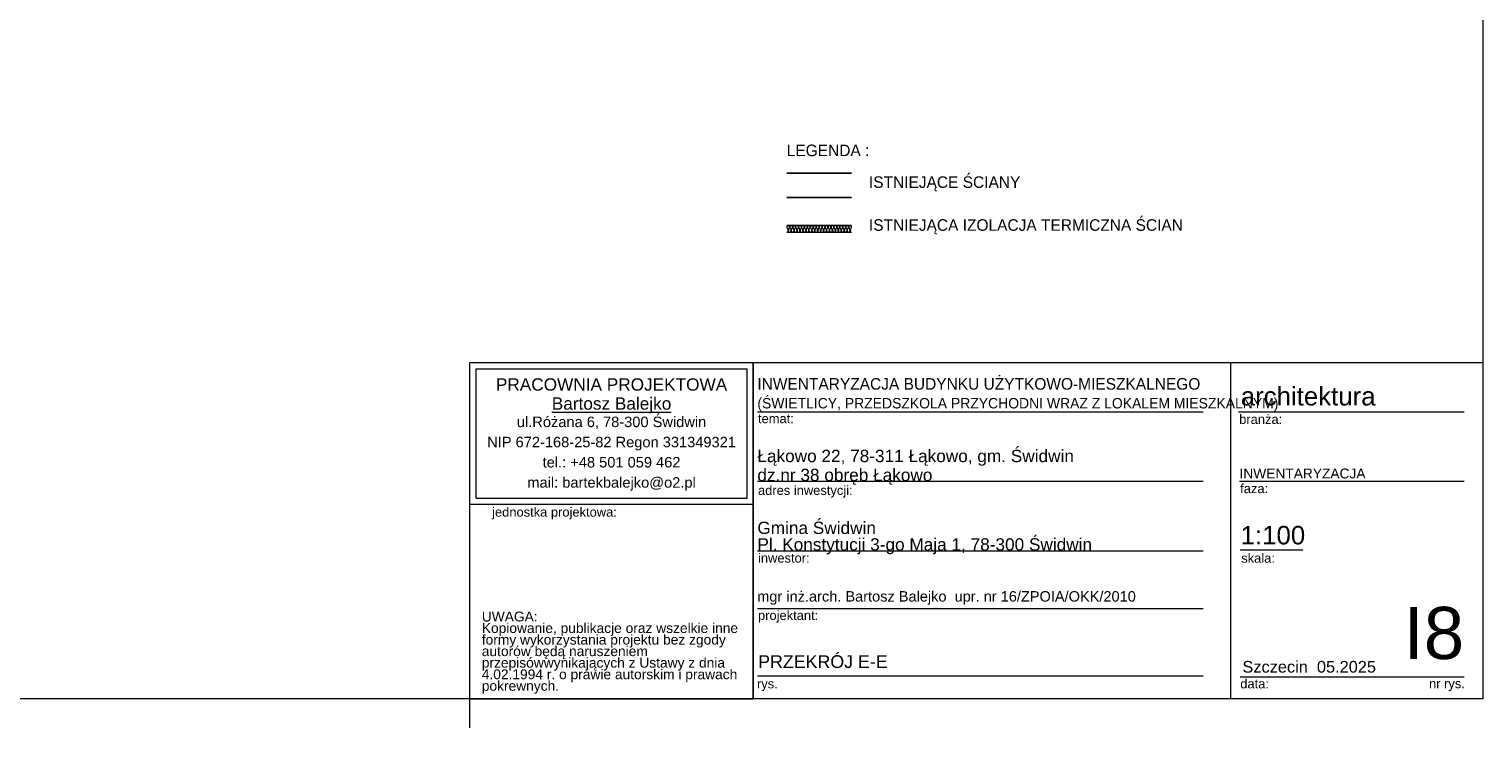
# Model space of a CAD drawing. Extents: x -623047 to -259286, y -27077 to 153279.
# Tile 109 of 190: x -488600 to -463485, y -27077 to -15003. Entities that reach past the tile are written whole.
import ezdxf

# ---------------------------------------------------------------- set-up
doc = ezdxf.new("R2010")
doc.units = 0
doc.header["$MEASUREMENT"] = 0
for name, color, linetype, lineweight in [('ARCH TABELA_Nr_Pióra__1', 7, 'Continuous', 25), ('ARCH TABELA_Nr_Pióra__21', 7, 'Continuous', 9), ('ARCH TABELA_Nr_Pióra__7', 7, 'Continuous', 13), ('INWENT OPISY_Nr_Pióra__21', 7, 'Continuous', 9), ('INWENT.ŚCIANY_Nr_Pióra__1', 7, 'Continuous', 25)]:
    doc.layers.add(name, color=color, linetype=linetype, lineweight=lineweight)
doc.layers.add('Inwent Izolacje', color=7, linetype='Continuous')
doc.layers.add('Inwent Izolacje_Nr_Pióra__2', color=7, linetype='Continuous', lineweight=13, true_color=0x7f7f7f)
doc.layers.add('INWENT.ŚCIANY_Nr_Pióra__3', color=7, linetype='Continuous', lineweight=13, true_color=0xff6600)
doc.styles.add('GENERATED_STYLE_5', font='txt')
doc.styles.add('GENERATED_STYLE_7', font='arial.ttf')
doc.styles.add('GENERATED_STYLE_8', font='arial.ttf')
doc.styles.add('GENERATED_STYLE_9', font='arial.ttf')

# ---------------------------------------------------------------- blocks, each defined once
blk = doc.blocks.new('Izolacja cieplna 14_110', base_point=(-475511, -18514))
at = {"layer": 'Inwent Izolacje_Nr_Pióra__2', "linetype": 'Continuous'}
for p, q in [((-475509, -18430), (-475488, -18478)), ((-475483, -18478), (-475462, -18430)), ((-475458, -18430), (-475437, -18478)), ((-475432, -18478), (-475411, -18430)), ((-475407, -18430), (-475386, -18478)), ((-475382, -18478), (-475360, -18430)), ((-475356, -18430), (-475335, -18478)), ((-475331, -18478), (-475309, -18430)), ((-475305, -18430), (-475284, -18478)), ((-475280, -18478), (-475259, -18430)), ((-475254, -18430), (-475233, -18478)), ((-475229, -18478), (-475208, -18430)), ((-475203, -18430), (-475182, -18478)), ((-475178, -18478), (-475157, -18430)), ((-475152, -18430), (-475131, -18478)), ((-475127, -18478), (-475106, -18430)), ((-475102, -18430), (-475080, -18478)), ((-475076, -18478), (-475055, -18430)), ((-475051, -18430), (-475029, -18478)), ((-475025, -18478), (-475004, -18430)), ((-475000, -18430), (-474979, -18478)), ((-474974, -18478), (-474953, -18430)), ((-474949, -18430), (-474928, -18478)), ((-474923, -18478), (-474902, -18430)), ((-474898, -18430), (-474877, -18478)), ((-474872, -18478), (-474851, -18430)), ((-474847, -18430), (-474826, -18478)), ((-474822, -18478), (-474800, -18430)), ((-474796, -18430), (-474775, -18478)), ((-474771, -18478), (-474749, -18430)), ((-474745, -18430), (-474724, -18478)), ((-474720, -18478), (-474699, -18430)), ((-474694, -18430), (-474673, -18478)), ((-474669, -18478), (-474648, -18430)), ((-474643, -18430), (-474622, -18478)), ((-474618, -18478), (-474597, -18430)), ((-474592, -18430), (-474571, -18478)), ((-474567, -18478), (-474546, -18430)), ((-474542, -18430), (-474520, -18478)), ((-474516, -18478), (-474495, -18430)), ((-474491, -18430), (-474469, -18478)), ((-474465, -18478), (-474444, -18430)), ((-474440, -18430), (-474419, -18478)), ((-474414, -18478), (-474393, -18430))]:
    blk.add_line(p, q, dxfattribs=at)
for centre, start_param, end_param in [((-475486, -18420), 4.299595, 8.266775), ((-475511, -18489), 3.141593, 5.125182), ((-475460, -18489), 1.158004, 5.125183), ((-475435, -18420), 4.299595, 8.266775), ((-475409, -18489), 1.158004, 5.125183), ((-475384, -18420), 4.299595, 8.266775), ((-475358, -18489), 1.158004, 5.125183), ((-475333, -18420), 4.299595, 8.266775), ((-475307, -18489), 1.158004, 5.125183), ((-475282, -18420), 4.299595, 8.266775), ((-475256, -18489), 1.158004, 5.125183), ((-475231, -18420), 4.299595, 8.266775), ((-475206, -18489), 1.158004, 5.125183), ((-475180, -18420), 4.299595, 8.266775), ((-475155, -18489), 1.158004, 5.125183), ((-475129, -18420), 4.299595, 8.266775), ((-475104, -18489), 1.158004, 5.125183), ((-475078, -18420), 4.299595, 8.266775), ((-475053, -18489), 1.158004, 5.125183), ((-475027, -18420), 4.299595, 8.266775), ((-475002, -18489), 1.158004, 5.125183), ((-474976, -18420), 4.299595, 8.266775), ((-474951, -18489), 1.158004, 5.125183), ((-474926, -18420), 4.299595, 8.266775), ((-474900, -18489), 1.158004, 5.125183), ((-474875, -18420), 4.299595, 8.266775), ((-474849, -18489), 1.158004, 5.125183), ((-474824, -18420), 4.299595, 8.266775), ((-474798, -18489), 1.158004, 5.125183), ((-474773, -18420), 4.299595, 8.266775), ((-474747, -18489), 1.158004, 5.125183), ((-474722, -18420), 4.299595, 8.266775), ((-474696, -18489), 1.158004, 5.125183), ((-474671, -18420), 4.299595, 8.266775), ((-474646, -18489), 1.158004, 5.125183), ((-474620, -18420), 4.299595, 8.266775), ((-474595, -18489), 1.158004, 5.125183), ((-474569, -18420), 4.299595, 8.266775), ((-474544, -18489), 1.158004, 5.125183), ((-474518, -18420), 4.299595, 8.266775), ((-474493, -18489), 1.158004, 5.125183), ((-474467, -18420), 4.299595, 8.266775), ((-474442, -18489), 1.158004, 5.125183), ((-474416, -18420), 4.299595, 8.266775), ((-474391, -18489), 1.158004, 3.141593)]:
    blk.add_ellipse(centre, major_axis=(0, 25.5), ratio=0.997382, start_param=start_param, end_param=end_param, dxfattribs=at)

msp = doc.modelspace()

# ---------------------------------------------------------------- linework, layer by layer
at = {"layer": 'ARCH TABELA_Nr_Pióra__21', "linetype": 'Continuous'}
for p, q in [((-463484.5, 1872.9), (-463484.5, -26577.1)), ((-480984.5, -26577.1), (-480984.5, -20765.9)), ((-480984.5, -20765.9), (-476090.9, -20765.9)), ((-480984.5, -23212.7), (-480984.5, -20765.9)), ((-480984.5, -20765.9), (-463484.5, -20765.9)), ((-476090.9, -20765.9), (-476090.9, -26577.1)), ((-476090.9, -23212.7), (-476090.9, -20765.9)), ((-467846.3, -20765.9), (-467846.3, -26577.1)), ((-463484.5, -20765.9), (-463484.5, -26577.1)), ((-480878.2, -23106.3), (-480878.2, -20872.3)), ((-480878.2, -20872.3), (-476197.3, -20872.3)), ((-476197.3, -23106.3), (-476197.3, -20872.3)), ((-476090.9, -26577.1), (-476090.9, -21165.9)), ((-476018.7, -21615.9), (-468318.9, -21615.9)), ((-467706.9, -21615.9), (-463807.6, -21615.9)), ((-476018.7, -22815.9), (-468318.9, -22815.9)), ((-467689.5, -22815.9), (-463807.6, -22815.9)), ((-480878.2, -23106.3), (-476197.3, -23106.3)), ((-480984.5, -23212.7), (-476090.9, -23212.7)), ((-476018.7, -24015.9), (-468318.9, -24015.9)), ((-467677.7, -23998.6), (-466598, -23998.6)), ((-476018.7, -25015.9), (-468318.9, -25015.9)), ((-476018.7, -26177.1), (-468318.9, -26177.1)), ((-467677.7, -26194.7), (-465395.9, -26194.7)), ((-465395.9, -26194.7), (-463807.6, -26194.7)), ((-463484.5, -26577.1), (-504234.5, -26577.1)), ((-480984.5, -27077.1), (-480984.5, -26577.1)), ((-480984.5, -26577.1), (-476090.9, -26577.1)), ((-463484.5, -26577.1), (-476090.9, -26577.1))]:
    msp.add_line(p, q, dxfattribs=at)
at = {"layer": 'INWENT.ŚCIANY_Nr_Pióra__1', "linetype": 'Continuous'}
for p, q in [((-475511, -17494.2), (-474391, -17494.2)), ((-474391, -17914.2), (-475511, -17914.2)), ((-474391, -18394.2), (-475511, -18394.2))]:
    msp.add_line(p, q, dxfattribs=at)
at = {"layer": 'INWENT.ŚCIANY_Nr_Pióra__3', "linetype": 'Continuous'}
msp.add_line((-475511, -18514.2), (-474391, -18514.2), dxfattribs=at)

# ---------------------------------------------------------------- block references
at = {"layer": 'Inwent Izolacje', "color": 104, "linetype": 'Continuous', "lineweight": 13, "true_color": 0x029e21}
msp.add_blockref('Izolacja cieplna 14_110', (-475511, -18514.2), dxfattribs=at)

# ---------------------------------------------------------------- texts
at = {"layer": 'ARCH TABELA_Nr_Pióra__1', "linetype": 'Continuous', "insert": (-476018.7, -21611.2), "char_height": 200, "attachment_point": 7, "line_spacing_factor": 1.031617, "style": 'GENERATED_STYLE_5'}
msp.add_mtext('{\\pt22543.3;INWENTARYZACJA BUDYNKU UŻYTKOWO-MIESZKALNEGO\\P\\pt22543.3;\\H0.900000x;(ŚWIETLICY, PRZEDSZKOLA PRZYCHODNI WRAZ Z LOKALEM MIESZKALNYM)}', dxfattribs=at)
at = {"layer": 'ARCH TABELA_Nr_Pióra__1', "linetype": 'Continuous', "insert": (-476004.9, -25821.8), "char_height": 220, "attachment_point": 1, "style": 'GENERATED_STYLE_9'}
msp.add_mtext('{PRZEKRÓJ E-E}', dxfattribs=at)
at = {"layer": 'ARCH TABELA_Nr_Pióra__21', "linetype": 'Continuous', "insert": (-476018.7, -24077.2), "char_height": 212.766, "attachment_point": 7, "line_spacing_factor": 0.807442, "style": 'GENERATED_STYLE_7'}
msp.add_mtext('{Gmina Świdwin\\PPl. Konstytucji 3-go Maja 1, 78-300 Świdwin}', dxfattribs=at)
at = {"layer": 'ARCH TABELA_Nr_Pióra__7', "linetype": 'Continuous', "char_height": 212.766}
for s, insert, attachment_point, line_spacing_factor, style in [('{PRACOWNIA PROJEKTOWA\\P\\LBartosz Balejko}', (-478537.7, -21037.2), 2, 0.926719, 'GENERATED_STYLE_8'), ('{Łąkowo 22, 78-311 Łąkowo, gm. Świdwin\\Pdz.nr 38 obręb Łąkowo}', (-476018.7, -22877.2), 7, 0.92536, 'GENERATED_STYLE_7')]:
    msp.add_mtext(s, dxfattribs=dict(at, insert=insert, attachment_point=attachment_point, line_spacing_factor=line_spacing_factor, style=style))
at = {"layer": 'ARCH TABELA_Nr_Pióra__7', "linetype": 'Continuous', "style": 'GENERATED_STYLE_7'}
for s, insert, char_height, attachment_point in [('{architektura}', (-467668.3, -21186.2), 319.16, 1), ('{temat:}', (-476008, -21652.4), 159.58, 1), ('{branża:}', (-467695.1, -21664.6), 159.58, 1), ('{INWENTARYZACJA}', (-467689.5, -22596.2), 170, 1), ('{faza:}', (-467677.7, -22860.9), 159.58, 1), ('{adres inwestycji:}', (-476008, -22892), 159.58, 1), ('{jednostka projektowa:}', (-480601.6, -23267.3), 159.58, 1), ('{1:100}', (-467670.4, -23587.3), 319.16, 1), ('{inwestor:}', (-476008, -24060.9), 159.58, 1), ('{skala:}', (-467660, -24062.8), 159.58, 1), ('{mgr inż.arch. Bartosz Balejko  upr. nr 16/ZPOIA/OKK/2010}', (-476020.9, -24714), 180, 1), ('{projektant:}', (-476008, -25052.4), 159.58, 1), ('{I8}', (-463807.6, -24986.1), 900, 3), ('{Szczecin  05.2025}', (-467639, -25919.7), 202.128, 1), ('{rys.}', (-476025.9, -26234.2), 159.58, 1), ('{data:}', (-467676.3, -26234.2), 159.58, 1), ('{nr rys.}', (-464415.5, -26231.1), 159.58, 1)]:
    msp.add_mtext(s, dxfattribs=dict(at, insert=insert, char_height=char_height, attachment_point=attachment_point))
for s, insert, char_height, width, attachment_point, line_spacing_factor in [('{ul.Różana 6, 78-300 Świdwin\\PNIP 672-168-25-82 Regon 331349321\\Ptel.: +48 501 059 462\\Pmail: bartekbalejko@o2.pl}', (-478537.7, -21699.2), 180.852, 4680.851, 2, 1.156383), ('{UWAGA:\\PKopiowanie, publikacje oraz wszelkie inne formy wykorzystania projektu bez zgody autorów będą naruszeniem przepisówwynikających z Ustawy z dnia 4.02.1994 r. o prawie autorskim i prawach pokrewnych.}', (-480779.4, -25067.3), 170.2128, 4483.408, 1, 0.703415)]:
    msp.add_mtext(s, dxfattribs=dict(at, insert=insert, char_height=char_height, width=width, attachment_point=attachment_point, line_spacing_factor=line_spacing_factor))
at = {"layer": 'INWENT OPISY_Nr_Pióra__21', "linetype": 'Continuous', "char_height": 200, "attachment_point": 1, "style": 'GENERATED_STYLE_5'}
for s, insert in [('{LEGENDA :}', (-475511, -16998.7)), ('{ISTNIEJĄCE ŚCIANY}', (-474091, -17547.3)), ('{ISTNIEJĄCA IZOLACJA TERMICZNA ŚCIAN}', (-474091, -18288.6))]:
    msp.add_mtext(s, dxfattribs=dict(at, insert=insert))

doc.saveas('drawing.dxf')
